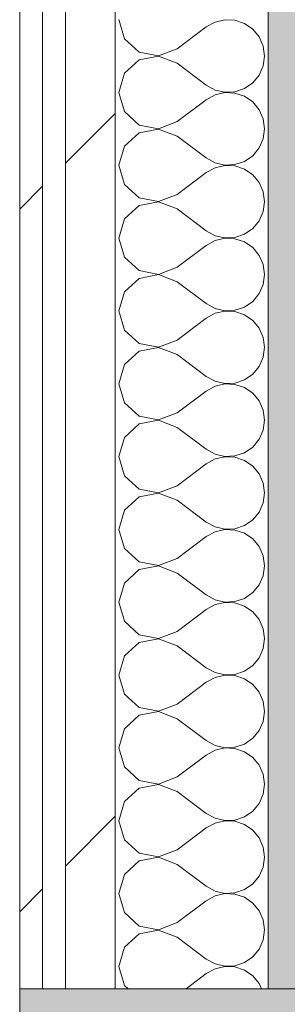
# Model space of a CAD drawing. Header units: millimetres. Extents: x -40968 to 11883, y -18816 to 4378.
# Tile 218 of 256: x 6357 to 6427, y -16648 to -16390. Entities that reach past the tile are written whole.
import ezdxf

# ---------------------------------------------------------------- set-up
doc = ezdxf.new("R2010")
doc.units = ezdxf.units.MM
doc.header["$MEASUREMENT"] = 0
doc.linetypes.add('Wipeout_Contour', pattern=[1000, 0, -1000])
for name, color, linetype, lineweight in [('08_E_Envans secs_Pluma_Nº__7', 7, 'Continuous', 5), ('12_FAÇ_Façana_Pluma_Nº__7', 7, 'Continuous', 5), ('Nuevo_08_E_Envans secs_Pluma_Nº__1', 7, 'Continuous', 5)]:
    doc.layers.add(name, color=color, linetype=linetype, lineweight=lineweight)
doc.layers.add('12_FAÇ_Façana', color=7, linetype='Continuous')
doc.layers.add('Nuevo_08_E_Envans secs', color=7, linetype='Continuous')
for name, color, linetype, lineweight, true_color in [('12_FAÇ_Façana_Pluma_Nº__102', 7, 'Continuous', 5, 0xcccccc), ('12_FAÇ_Façana_Pluma_Nº__176', 7, 'Continuous', 15, 0x93a0c6), ('Nuevo_08_E_Envans secs_Pluma_Nº__102', 7, 'Continuous', 5, 0xcccccc), ('Nuevo_08_E_Envans secs_Pluma_Nº__171', 171, 'Continuous', 13, 0xaaaaff), ('Nuevo_08_E_Envans secs_Pluma_Nº__177', 7, 'Continuous', 15, 0xf7e046)]:
    doc.layers.add(name, color=color, linetype=linetype, lineweight=lineweight, true_color=true_color)
pattern_1 = [(45, (0, 0), (-183.8478, 183.8478), [195, -65]), (45, (7e-14, 183.85), (-183.8478, 183.8478), [195, -65])]

# ---------------------------------------------------------------- blocks, each defined once
blk = doc.blocks.new('Muro_64_1', base_point=(6422.11, -16633.98))
at = {"layer": '12_FAÇ_Façana_Pluma_Nº__176', "linetype": 'Continuous', "lineweight": 0, "true_color": 0x495063}
blk.add_hatch(color=251, dxfattribs=at).paths.add_polyline_path([(6422.11, -14438.98), (6422.11, -16633.98), (6432.11, -16633.98), (6432.11, -14438.98)])
at = {"layer": '12_FAÇ_Façana_Pluma_Nº__7', "color": 7, "linetype": 'Continuous', "lineweight": 5, "flags": 128}
blk.add_lwpolyline([(6422.11, -14438.98), (6422.11, -16633.98)], dxfattribs=at)
blk = doc.blocks.new('Muro_65_1', base_point=(6782.11, -16633.98))
at = {"layer": '12_FAÇ_Façana_Pluma_Nº__102', "linetype": 'Continuous', "lineweight": 0, "true_color": 0xe5e5e5}
for points in [[(6363.11, -16713.98), (6363.11, -16643.98), (6357.11, -16643.98), (6357.11, -16713.98)], [(6369.11, -16713.98), (6369.11, -16643.98), (6363.11, -16643.98), (6363.11, -16713.98)], [(6382.11, -16713.98), (6382.11, -16643.98), (6369.11, -16643.98), (6369.11, -16713.98)], [(6422.11, -16713.98), (6422.11, -16643.98), (6382.11, -16643.98), (6382.11, -16713.98)], [(6432.11, -16643.98), (6422.11, -16643.98), (6422.11, -16713.98), (6432.11, -16713.98)]]:
    blk.add_hatch(color=254, dxfattribs=at).paths.add_polyline_path(points)
at = {"layer": '12_FAÇ_Façana_Pluma_Nº__176', "linetype": 'Continuous', "lineweight": 0, "true_color": 0x495063}
blk.add_hatch(color=251, dxfattribs=at).paths.add_polyline_path([(6422.11, -16643.98), (6432.11, -16643.98), (6432.11, -16633.98), (6422.11, -16633.98)])
at = {"layer": '08_E_Envans secs_Pluma_Nº__7', "color": 7, "linetype": 'Continuous', "lineweight": 5}
for p, q in [((6363.11, -16643.98), (6357.11, -16643.98)), ((6369.11, -16643.98), (6363.11, -16643.98)), ((6382.11, -16643.98), (6369.11, -16643.98)), ((6422.11, -16643.98), (6382.11, -16643.98))]:
    blk.add_line(p, q, dxfattribs=at)
at = {"layer": '12_FAÇ_Façana_Pluma_Nº__7', "color": 7, "linetype": 'Continuous', "lineweight": 5}
blk.add_line((6432.11, -16643.98), (6422.11, -16643.98), dxfattribs=at)
at = {"layer": '12_FAÇ_Façana_Pluma_Nº__7', "color": 7, "linetype": 'Continuous', "lineweight": 5, "flags": 128}
blk.add_lwpolyline([(6422.11, -16633.98), (6422.11, -16643.98)], dxfattribs=at)
at = {"layer": 'Nuevo_08_E_Envans secs_Pluma_Nº__1', "color": 7, "linetype": 'Continuous', "lineweight": 5}
blk.add_line((6357.11, -16643.98), (6357.11, -16713.98), dxfattribs=at)
blk = doc.blocks.new('*X142')
at = {"layer": 'Nuevo_08_E_Envans secs_Pluma_Nº__102', "color": 254, "linetype": 'Continuous', "lineweight": 5, "true_color": 0xcccccc}
for p, q in [((6383.06, -16390.48), (6384.48, -16395.48)), ((6408.21, -16391.11), (6405.92, -16392.38)), ((6410.77, -16390.51), (6408.21, -16391.11)), ((6413.4, -16390.64), (6410.77, -16390.51)), ((6415.89, -16391.48), (6413.4, -16390.64)), ((6418.05, -16392.97), (6415.89, -16391.48)), ((6398.3, -16398.1), (6405.92, -16392.38)), ((6419.73, -16394.99), (6418.05, -16392.97)), ((6384.48, -16395.48), (6388.32, -16398.99)), ((6420.79, -16397.4), (6419.73, -16394.99)), ((6388.32, -16398.99), (6393.44, -16399.96)), ((6393.44, -16399.96), (6398.3, -16398.1)), ((6421.15, -16400), (6420.79, -16397.4)), ((6388.32, -16401.01), (6384.48, -16404.52)), ((6393.44, -16400.04), (6388.32, -16401.01)), ((6398.3, -16401.9), (6393.44, -16400.04)), ((6398.3, -16401.9), (6405.92, -16407.62)), ((6420.79, -16402.6), (6421.15, -16400)), ((6384.48, -16404.52), (6383.06, -16409.52)), ((6418.05, -16407.03), (6419.73, -16405.01)), ((6419.73, -16405.01), (6420.79, -16402.6)), ((6405.92, -16407.62), (6408.21, -16408.89)), ((6415.89, -16408.52), (6418.05, -16407.03)), ((6383.06, -16409.52), (6384.48, -16414.53)), ((6408.21, -16410.16), (6405.92, -16411.43)), ((6408.21, -16408.89), (6410.77, -16409.49)), ((6410.77, -16409.56), (6408.21, -16410.16)), ((6410.77, -16409.49), (6413.4, -16409.36)), ((6413.4, -16409.69), (6410.77, -16409.56)), ((6413.4, -16409.36), (6415.89, -16408.52)), ((6415.89, -16410.53), (6413.4, -16409.69)), ((6398.3, -16417.14), (6405.92, -16411.43)), ((6418.05, -16412.02), (6415.89, -16410.53)), ((6419.73, -16414.04), (6418.05, -16412.02)), ((6384.48, -16414.53), (6388.32, -16418.04)), ((6420.79, -16416.45), (6419.73, -16414.04)), ((6393.44, -16419.01), (6398.3, -16417.14)), ((6421.15, -16419.05), (6420.79, -16416.45)), ((6388.32, -16420.05), (6384.48, -16423.56)), ((6388.32, -16418.04), (6393.44, -16419.01)), ((6393.44, -16419.09), (6388.32, -16420.05)), ((6398.3, -16420.95), (6393.44, -16419.09)), ((6420.79, -16421.65), (6421.15, -16419.05)), ((6398.3, -16420.95), (6405.92, -16426.67)), ((6419.73, -16424.05), (6420.79, -16421.65)), ((6384.48, -16423.56), (6383.06, -16428.57)), ((6418.05, -16426.08), (6419.73, -16424.05)), ((6405.92, -16426.67), (6408.21, -16427.94)), ((6408.21, -16427.94), (6410.77, -16428.53)), ((6413.4, -16428.41), (6415.89, -16427.57)), ((6415.89, -16427.57), (6418.05, -16426.08)), ((6383.06, -16428.57), (6384.48, -16433.58)), ((6398.3, -16436.19), (6405.92, -16430.48)), ((6408.21, -16429.2), (6405.92, -16430.48)), ((6410.77, -16428.61), (6408.21, -16429.2)), ((6410.77, -16428.53), (6413.4, -16428.41)), ((6413.4, -16428.74), (6410.77, -16428.61)), ((6415.89, -16429.58), (6413.4, -16428.74)), ((6418.05, -16431.06), (6415.89, -16429.58)), ((6419.73, -16433.09), (6418.05, -16431.06)), ((6420.79, -16435.49), (6419.73, -16433.09)), ((6384.48, -16433.58), (6388.32, -16437.09)), ((6421.15, -16438.1), (6420.79, -16435.49)), ((6388.32, -16437.09), (6393.44, -16438.06)), ((6393.44, -16438.13), (6388.32, -16439.1)), ((6393.44, -16438.06), (6398.3, -16436.19)), ((6398.3, -16440), (6393.44, -16438.13)), ((6420.79, -16440.7), (6421.15, -16438.1)), ((6388.32, -16439.1), (6384.48, -16442.61)), ((6398.3, -16440), (6405.92, -16445.71)), ((6419.73, -16443.1), (6420.79, -16440.7)), ((6384.48, -16442.61), (6383.06, -16447.62)), ((6418.05, -16445.13), (6419.73, -16443.1)), ((6405.92, -16445.71), (6408.21, -16446.99)), ((6415.89, -16446.61), (6418.05, -16445.13)), ((6383.06, -16447.62), (6384.48, -16452.63)), ((6408.21, -16448.25), (6405.92, -16449.52)), ((6408.21, -16446.99), (6410.77, -16447.58)), ((6410.77, -16447.66), (6408.21, -16448.25)), ((6410.77, -16447.58), (6413.4, -16447.45)), ((6413.4, -16447.78), (6410.77, -16447.66)), ((6413.4, -16447.45), (6415.89, -16446.61)), ((6415.89, -16448.62), (6413.4, -16447.78)), ((6418.05, -16450.11), (6415.89, -16448.62)), ((6398.3, -16455.24), (6405.92, -16449.52)), ((6419.73, -16452.14), (6418.05, -16450.11)), ((6384.48, -16452.63), (6388.32, -16456.14)), ((6420.79, -16454.54), (6419.73, -16452.14)), ((6388.32, -16456.14), (6393.44, -16457.1)), ((6393.44, -16457.1), (6398.3, -16455.24)), ((6421.15, -16457.14), (6420.79, -16454.54)), ((6388.32, -16458.15), (6384.48, -16461.66)), ((6393.44, -16457.18), (6388.32, -16458.15)), ((6398.3, -16459.05), (6393.44, -16457.18)), ((6398.3, -16459.05), (6405.92, -16464.76)), ((6420.79, -16459.75), (6421.15, -16457.14)), ((6384.48, -16461.66), (6383.06, -16466.67)), ((6419.73, -16462.15), (6420.79, -16459.75)), ((6415.89, -16465.66), (6418.05, -16464.17)), ((6418.05, -16464.17), (6419.73, -16462.15)), ((6383.06, -16466.67), (6384.48, -16471.67)), ((6405.92, -16464.76), (6408.21, -16466.03)), ((6408.21, -16466.03), (6410.77, -16466.63)), ((6410.77, -16466.71), (6408.21, -16467.3)), ((6410.77, -16466.63), (6413.4, -16466.5)), ((6413.4, -16466.83), (6410.77, -16466.71)), ((6413.4, -16466.5), (6415.89, -16465.66)), ((6415.89, -16467.67), (6413.4, -16466.83)), ((6398.3, -16474.29), (6405.92, -16468.57)), ((6408.21, -16467.3), (6405.92, -16468.57)), ((6418.05, -16469.16), (6415.89, -16467.67)), ((6419.73, -16471.18), (6418.05, -16469.16)), ((6384.48, -16471.67), (6388.32, -16475.19)), ((6420.79, -16473.59), (6419.73, -16471.18)), ((6393.44, -16476.15), (6398.3, -16474.29)), ((6421.15, -16476.19), (6420.79, -16473.59)), ((6388.32, -16477.2), (6384.48, -16480.71)), ((6388.32, -16475.19), (6393.44, -16476.15)), ((6393.44, -16476.23), (6388.32, -16477.2)), ((6398.3, -16478.1), (6393.44, -16476.23)), ((6420.79, -16478.79), (6421.15, -16476.19)), ((6398.3, -16478.1), (6405.92, -16483.81)), ((6419.73, -16481.2), (6420.79, -16478.79)), ((6384.48, -16480.71), (6383.06, -16485.71)), ((6418.05, -16483.22), (6419.73, -16481.2)), ((6405.92, -16483.81), (6408.21, -16485.08)), ((6413.4, -16485.55), (6415.89, -16484.71)), ((6415.89, -16484.71), (6418.05, -16483.22)), ((6383.06, -16485.71), (6384.48, -16490.72)), ((6408.21, -16486.35), (6405.92, -16487.62)), ((6408.21, -16485.08), (6410.77, -16485.68)), ((6410.77, -16485.75), (6408.21, -16486.35)), ((6410.77, -16485.68), (6413.4, -16485.55)), ((6413.4, -16485.88), (6410.77, -16485.75)), ((6415.89, -16486.72), (6413.4, -16485.88)), ((6418.05, -16488.21), (6415.89, -16486.72)), ((6398.3, -16493.33), (6405.92, -16487.62)), ((6419.73, -16490.23), (6418.05, -16488.21)), ((6384.48, -16490.72), (6388.32, -16494.23)), ((6420.79, -16492.64), (6419.73, -16490.23)), ((6421.15, -16495.24), (6420.79, -16492.64)), ((6388.32, -16494.23), (6393.44, -16495.2)), ((6393.44, -16495.2), (6398.3, -16493.33)), ((6420.79, -16497.84), (6421.15, -16495.24)), ((6388.32, -16496.24), (6384.48, -16499.75)), ((6393.44, -16495.28), (6388.32, -16496.24)), ((6398.3, -16497.14), (6393.44, -16495.28)), ((6398.3, -16497.14), (6405.92, -16502.86)), ((6384.48, -16499.75), (6383.06, -16504.76)), ((6418.05, -16502.27), (6419.73, -16500.25)), ((6419.73, -16500.25), (6420.79, -16497.84)), ((6405.92, -16502.86), (6408.21, -16504.13)), ((6415.89, -16503.76), (6418.05, -16502.27)), ((6383.06, -16504.76), (6384.48, -16509.77)), ((6408.21, -16505.4), (6405.92, -16506.67)), ((6408.21, -16504.13), (6410.77, -16504.72)), ((6410.77, -16504.8), (6408.21, -16505.4)), ((6410.77, -16504.72), (6413.4, -16504.6)), ((6413.4, -16504.93), (6410.77, -16504.8)), ((6413.4, -16504.6), (6415.89, -16503.76)), ((6415.89, -16505.77), (6413.4, -16504.93)), ((6398.3, -16512.38), (6405.92, -16506.67)), ((6418.05, -16507.26), (6415.89, -16505.77)), ((6419.73, -16509.28), (6418.05, -16507.26)), ((6384.48, -16509.77), (6388.32, -16513.28)), ((6420.79, -16511.68), (6419.73, -16509.28)), ((6393.44, -16514.25), (6398.3, -16512.38)), ((6421.15, -16514.29), (6420.79, -16511.68)), ((6388.32, -16515.29), (6384.48, -16518.8)), ((6388.32, -16513.28), (6393.44, -16514.25)), ((6393.44, -16514.32), (6388.32, -16515.29)), ((6398.3, -16516.19), (6393.44, -16514.32)), ((6420.79, -16516.89), (6421.15, -16514.29)), ((6398.3, -16516.19), (6405.92, -16521.9)), ((6419.73, -16519.29), (6420.79, -16516.89)), ((6384.48, -16518.8), (6383.06, -16523.81)), ((6418.05, -16521.32), (6419.73, -16519.29)), ((6405.92, -16521.9), (6408.21, -16523.18)), ((6408.21, -16523.18), (6410.77, -16523.77)), ((6413.4, -16523.64), (6415.89, -16522.8)), ((6415.89, -16522.8), (6418.05, -16521.32)), ((6383.06, -16523.81), (6384.48, -16528.82)), ((6398.3, -16531.43), (6405.92, -16525.71)), ((6408.21, -16524.44), (6405.92, -16525.71)), ((6410.77, -16523.85), (6408.21, -16524.44)), ((6410.77, -16523.77), (6413.4, -16523.64)), ((6413.4, -16523.98), (6410.77, -16523.85)), ((6415.89, -16524.81), (6413.4, -16523.98)), ((6418.05, -16526.3), (6415.89, -16524.81)), ((6419.73, -16528.33), (6418.05, -16526.3)), ((6420.79, -16530.73), (6419.73, -16528.33)), ((6384.48, -16528.82), (6388.32, -16532.33)), ((6421.15, -16533.33), (6420.79, -16530.73)), ((6388.32, -16532.33), (6393.44, -16533.29)), ((6393.44, -16533.37), (6388.32, -16534.34)), ((6393.44, -16533.29), (6398.3, -16531.43)), ((6398.3, -16535.24), (6393.44, -16533.37)), ((6420.79, -16535.94), (6421.15, -16533.33)), ((6388.32, -16534.34), (6384.48, -16537.85)), ((6398.3, -16535.24), (6405.92, -16540.95)), ((6419.73, -16538.34), (6420.79, -16535.94)), ((6384.48, -16537.85), (6383.06, -16542.86)), ((6418.05, -16540.36), (6419.73, -16538.34)), ((6405.92, -16540.95), (6408.21, -16542.22)), ((6415.89, -16541.85), (6418.05, -16540.36)), ((6383.06, -16542.86), (6384.48, -16547.86)), ((6408.21, -16543.49), (6405.92, -16544.76)), ((6408.21, -16542.22), (6410.77, -16542.82)), ((6410.77, -16542.9), (6408.21, -16543.49)), ((6410.77, -16542.82), (6413.4, -16542.69)), ((6413.4, -16543.02), (6410.77, -16542.9)), ((6413.4, -16542.69), (6415.89, -16541.85)), ((6415.89, -16543.86), (6413.4, -16543.02)), ((6418.05, -16545.35), (6415.89, -16543.86)), ((6398.3, -16550.48), (6405.92, -16544.76)), ((6419.73, -16547.37), (6418.05, -16545.35)), ((6384.48, -16547.86), (6388.32, -16551.38)), ((6420.79, -16549.78), (6419.73, -16547.37)), ((6388.32, -16551.38), (6393.44, -16552.34)), ((6393.44, -16552.34), (6398.3, -16550.48)), ((6421.15, -16552.38), (6420.79, -16549.78)), ((6388.32, -16553.39), (6384.48, -16556.9)), ((6393.44, -16552.42), (6388.32, -16553.39)), ((6398.3, -16554.29), (6393.44, -16552.42)), ((6398.3, -16554.29), (6405.92, -16560)), ((6420.79, -16554.98), (6421.15, -16552.38)), ((6384.48, -16556.9), (6383.06, -16561.9)), ((6419.73, -16557.39), (6420.79, -16554.98)), ((6415.89, -16560.9), (6418.05, -16559.41)), ((6418.05, -16559.41), (6419.73, -16557.39)), ((6383.06, -16561.9), (6384.48, -16566.91)), ((6405.92, -16560), (6408.21, -16561.27)), ((6408.21, -16561.27), (6410.77, -16561.87)), ((6410.77, -16561.94), (6408.21, -16562.54)), ((6410.77, -16561.87), (6413.4, -16561.74)), ((6413.4, -16562.07), (6410.77, -16561.94)), ((6413.4, -16561.74), (6415.89, -16560.9)), ((6415.89, -16562.91), (6413.4, -16562.07)), ((6398.3, -16569.52), (6405.92, -16563.81)), ((6408.21, -16562.54), (6405.92, -16563.81)), ((6418.05, -16564.4), (6415.89, -16562.91)), ((6419.73, -16566.42), (6418.05, -16564.4)), ((6384.48, -16566.91), (6388.32, -16570.42)), ((6420.79, -16568.83), (6419.73, -16566.42)), ((6393.44, -16571.39), (6398.3, -16569.52)), ((6421.15, -16571.43), (6420.79, -16568.83)), ((6388.32, -16572.43), (6384.48, -16575.95)), ((6388.32, -16570.42), (6393.44, -16571.39)), ((6393.44, -16571.47), (6388.32, -16572.43)), ((6398.3, -16573.33), (6393.44, -16571.47)), ((6420.79, -16574.03), (6421.15, -16571.43)), ((6398.3, -16573.33), (6405.92, -16579.05)), ((6419.73, -16576.44), (6420.79, -16574.03)), ((6384.48, -16575.95), (6383.06, -16580.95)), ((6418.05, -16578.46), (6419.73, -16576.44)), ((6405.92, -16579.05), (6408.21, -16580.32)), ((6413.4, -16580.79), (6415.89, -16579.95)), ((6415.89, -16579.95), (6418.05, -16578.46)), ((6383.06, -16580.95), (6384.48, -16585.96)), ((6408.21, -16581.59), (6405.92, -16582.86)), ((6408.21, -16580.32), (6410.77, -16580.91)), ((6410.77, -16580.99), (6408.21, -16581.59)), ((6410.77, -16580.91), (6413.4, -16580.79)), ((6413.4, -16581.12), (6410.77, -16580.99)), ((6415.89, -16581.96), (6413.4, -16581.12)), ((6418.05, -16583.45), (6415.89, -16581.96)), ((6398.3, -16588.57), (6405.92, -16582.86)), ((6419.73, -16585.47), (6418.05, -16583.45)), ((6384.48, -16585.96), (6388.32, -16589.47)), ((6420.79, -16587.87), (6419.73, -16585.47)), ((6421.15, -16590.48), (6420.79, -16587.87)), ((6388.32, -16589.47), (6393.44, -16590.44)), ((6393.44, -16590.51), (6388.32, -16591.48)), ((6393.44, -16590.44), (6398.3, -16588.57)), ((6398.3, -16592.38), (6393.44, -16590.51)), ((6420.79, -16593.08), (6421.15, -16590.48)), ((6388.32, -16591.48), (6384.48, -16594.99)), ((6398.3, -16592.38), (6405.92, -16598.1)), ((6419.73, -16595.48), (6420.79, -16593.08)), ((6384.48, -16594.99), (6383.06, -16600)), ((6418.05, -16597.51), (6419.73, -16595.48)), ((6405.92, -16598.1), (6408.21, -16599.37)), ((6415.89, -16598.99), (6418.05, -16597.51)), ((6383.06, -16600), (6384.48, -16605.01)), ((6408.21, -16600.63), (6405.92, -16601.9)), ((6408.21, -16599.37), (6410.77, -16599.96)), ((6410.77, -16600.04), (6408.21, -16600.63)), ((6410.77, -16599.96), (6413.4, -16599.83)), ((6413.4, -16600.17), (6410.77, -16600.04)), ((6413.4, -16599.83), (6415.89, -16598.99)), ((6415.89, -16601.01), (6413.4, -16600.17)), ((6398.3, -16607.62), (6405.92, -16601.9)), ((6418.05, -16602.49), (6415.89, -16601.01)), ((6419.73, -16604.52), (6418.05, -16602.49)), ((6384.48, -16605.01), (6388.32, -16608.52)), ((6420.79, -16606.92), (6419.73, -16604.52)), ((6388.32, -16608.52), (6393.44, -16609.49)), ((6393.44, -16609.49), (6398.3, -16607.62)), ((6421.15, -16609.52), (6420.79, -16606.92)), ((6388.32, -16610.53), (6384.48, -16614.04)), ((6393.44, -16609.56), (6388.32, -16610.53)), ((6398.3, -16611.43), (6393.44, -16609.56)), ((6420.79, -16612.13), (6421.15, -16609.52)), ((6398.3, -16611.43), (6405.92, -16617.14)), ((6419.73, -16614.53), (6420.79, -16612.13)), ((6384.48, -16614.04), (6383.06, -16619.05)), ((6418.05, -16616.55), (6419.73, -16614.53)), ((6405.92, -16617.14), (6408.21, -16618.41)), ((6408.21, -16618.41), (6410.77, -16619.01)), ((6413.4, -16618.88), (6415.89, -16618.04)), ((6415.89, -16618.04), (6418.05, -16616.55)), ((6383.06, -16619.05), (6384.48, -16624.05)), ((6398.3, -16626.67), (6405.92, -16620.95)), ((6408.21, -16619.68), (6405.92, -16620.95)), ((6410.77, -16619.09), (6408.21, -16619.68)), ((6410.77, -16619.01), (6413.4, -16618.88)), ((6413.4, -16619.21), (6410.77, -16619.09)), ((6415.89, -16620.05), (6413.4, -16619.21)), ((6418.05, -16621.54), (6415.89, -16620.05)), ((6419.73, -16623.56), (6418.05, -16621.54)), ((6420.79, -16625.97), (6419.73, -16623.56)), ((6384.48, -16624.05), (6388.32, -16627.57)), ((6421.15, -16628.57), (6420.79, -16625.97)), ((6388.32, -16627.57), (6393.44, -16628.53)), ((6393.44, -16628.61), (6388.32, -16629.58)), ((6393.44, -16628.53), (6398.3, -16626.67)), ((6398.3, -16630.48), (6393.44, -16628.61)), ((6420.79, -16631.17), (6421.15, -16628.57)), ((6388.32, -16629.58), (6384.48, -16633.09)), ((6398.3, -16630.48), (6405.92, -16636.19)), ((6419.73, -16633.58), (6420.79, -16631.17)), ((6384.48, -16633.09), (6383.06, -16638.1)), ((6418.05, -16635.6), (6419.73, -16633.58)), ((6405.92, -16636.19), (6408.21, -16637.46)), ((6415.89, -16637.09), (6418.05, -16635.6)), ((6383.06, -16638.1), (6384.48, -16643.1)), ((6408.21, -16638.73), (6405.92, -16640)), ((6408.21, -16637.46), (6410.77, -16638.06)), ((6410.77, -16638.13), (6408.21, -16638.73)), ((6410.77, -16638.06), (6413.4, -16637.93)), ((6413.4, -16638.26), (6410.77, -16638.13)), ((6413.4, -16637.93), (6415.89, -16637.09)), ((6415.89, -16639.1), (6413.4, -16638.26)), ((6418.05, -16640.59), (6415.89, -16639.1)), ((6400.61, -16643.98), (6405.92, -16640)), ((6419.73, -16642.61), (6418.05, -16640.59)), ((6384.48, -16643.1), (6385.44, -16643.98)), ((6420.33, -16643.98), (6419.73, -16642.61))]:
    blk.add_line(p, q, dxfattribs=at)
blk = doc.blocks.new('Muro_78_1', base_point=(6357.11, -14316.98))
at = {"layer": 'Nuevo_08_E_Envans secs_Pluma_Nº__1', "color": 7, "linetype": 'Continuous', "lineweight": 5, "flags": 128}
blk.add_lwpolyline([(6422.11, -16643.98), (6422.11, -14438.98)], dxfattribs=at)
at = {"color": 254, "linetype": 'Wipeout_Contour', "lineweight": 0, "ltscale": 67190.930982}
blk.add_wipeout([(6363.11, -16643.98), (6363.11, -14438.98), (6357.11, -14438.98), (6357.11, -16643.98)], dxfattribs=at).dxf.layer = 'Nuevo_08_E_Envans secs'
at = {"color": 254, "linetype": 'Wipeout_Contour', "lineweight": 0, "ltscale": 67214.520982}
blk.add_wipeout([(6382.11, -16643.98), (6382.11, -14438.98), (6369.11, -14438.98), (6369.11, -16643.98)], dxfattribs=at).dxf.layer = 'Nuevo_08_E_Envans secs'
at = {"layer": 'Nuevo_08_E_Envans secs_Pluma_Nº__171', "linetype": 'Continuous', "lineweight": 13, "true_color": 0xaaaaff}
h = blk.add_hatch(dxfattribs=at)
h.set_pattern_fill('Panellat_HPL_0001', color=161, style=0, pattern_type=2)
h.set_pattern_definition(pattern_1)
h.paths.add_polyline_path([(6363.11, -16643.98), (6363.11, -14438.98), (6357.11, -14438.98), (6357.11, -16643.98)])
at = {"layer": 'Nuevo_08_E_Envans secs_Pluma_Nº__177', "linetype": 'Continuous', "lineweight": 15, "true_color": 0xf7e046}
h = blk.add_hatch(dxfattribs=at)
h.set_pattern_fill('Panellat_HPL_0001', color=53, style=0, pattern_type=2)
h.set_pattern_definition(pattern_1)
h.paths.add_polyline_path([(6382.11, -16643.98), (6382.11, -14438.98), (6369.11, -14438.98), (6369.11, -16643.98)])
at = {"layer": '08_E_Envans secs_Pluma_Nº__7', "color": 7, "linetype": 'Continuous', "lineweight": 5}
for p, q in [((6363.11, -16643.98), (6357.11, -16643.98)), ((6369.11, -16643.98), (6363.11, -16643.98)), ((6382.11, -16643.98), (6369.11, -16643.98)), ((6422.11, -16643.98), (6382.11, -16643.98))]:
    blk.add_line(p, q, dxfattribs=at)
at = {"layer": 'Nuevo_08_E_Envans secs_Pluma_Nº__1', "color": 7, "linetype": 'Continuous', "lineweight": 5}
for p, q in [((6363.11, -14438.98), (6363.11, -16643.98)), ((6369.11, -14438.98), (6369.11, -16643.98)), ((6382.11, -14438.98), (6382.11, -16643.98))]:
    blk.add_line(p, q, dxfattribs=at)
at = {"layer": 'Nuevo_08_E_Envans secs_Pluma_Nº__1', "color": 7, "linetype": 'Continuous', "lineweight": 5, "flags": 128}
blk.add_lwpolyline([(6357.11, -14438.98), (6357.11, -16723.98)], dxfattribs=at)
at = {"layer": 'Nuevo_08_E_Envans secs', "color": 7, "lineweight": 20}
blk.add_blockref('*X142', (0, 0), dxfattribs=at)

msp = doc.modelspace()

# ---------------------------------------------------------------- block references
at = {"layer": '12_FAÇ_Façana', "color": 7, "lineweight": 20}
for name, p in [('Muro_64_1', (6422.11, -16633.98)), ('Muro_65_1', (6782.11, -16633.98))]:
    msp.add_blockref(name, p, dxfattribs=at)

# ---------------------------------------------------------------- next in the draw order: block references
at = {"layer": 'Nuevo_08_E_Envans secs', "color": 7, "lineweight": 20}
msp.add_blockref('Muro_78_1', (6357.11, -14316.98), dxfattribs=at)

doc.saveas('drawing.dxf')
